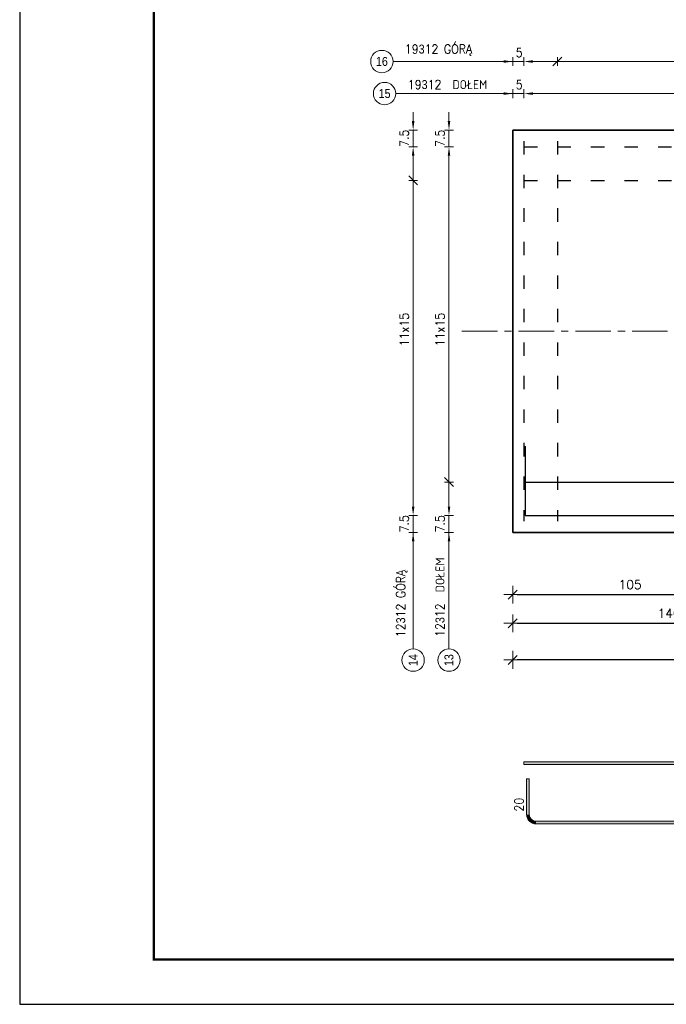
# Model space of a CAD drawing. Extents: x 270429 to 285164, y -113989 to -104075.
# Tile 1 of 14: x 270549 to 273443, y -113989 to -109583. Entities that reach past the tile are written whole.
import ezdxf

# ---------------------------------------------------------------- set-up
doc = ezdxf.new("R2010")
doc.units = 0
doc.header["$LTSCALE"] = 5
doc.header["$MEASUREMENT"] = 0
doc.linetypes.add('ACAD_ISO03W100', pattern=[30, 12, -18])
doc.linetypes.add('CENTER', pattern=[50.8, 31.75, -6.35, 6.35, -6.35])
doc.layers.add('_FORMATKA', color=8, linetype='Continuous', lineweight=15, plot=False)
for name, color, linetype, lineweight in [('_RAMKA', 7, 'Continuous', 35), ('AutoCAD_Structural_Detailing_deskowanie', 2, 'Continuous', 30), ('AutoCAD_Structural_Detailing_opis rozkładu', 7, 'Continuous', 13), ('AutoCAD_Structural_Detailing_pręt wyrzucony', 7, 'Continuous', 13), ('AutoCAD_Structural_Detailing_rozkład powierzchniowy - pręty - dół', 7, 'Continuous', 30), ('AutoCAD_Structural_Detailing_rozkład powierzchniowy - pręty - góra', 7, 'Continuous', 30), ('AutoCAD_Structural_Detailing_symbole graficzne', 7, 'Continuous', 13), ('PS HATCH', 252, 'Continuous', 9), ('PS_DIM', 4, 'Continuous', 13)]:
    doc.layers.add(name, color=color, linetype=linetype, lineweight=lineweight)
doc.layers.add('AutoCAD_Structural_Detailing_kontur płyty', color=163, linetype='Continuous', plot=False)
doc.styles.add('r-gil', font='GIL_____.TTF', dxfattribs={"width": 0.9})
doc.styles.add('r-simplex', font='simplex.shx', dxfattribs={"width": 0.9})
doc.styles.add('styl2M', font='simplex.shx')
doc.dimstyles.new('RBCT DIM 20_M', dxfattribs={"dimtxt": 40, "dimasz": 20, "dimexe": 20, "dimexo": 150, "dimgap": 25, "dimtad": 1, "dimdec": 1, "dimlfac": 0.1, "dimzin": 9, "dimdsep": 46, "dimtxsty": 'styl2M', "dimblk": 'dimznak', "dimcen": 40, "dimse1": 1, "dimse2": 1, "dimclrd": 8, "dimclre": 8, "dimclrt": 4, "dimadec": 0, "dimazin": 0, "dimtfac": 1, "dimtdec": 1, "dimtix": 1, "dimtmove": 2, "dimatfit": 3, "dimldrblk": 'dimznak', "dimfxl": 5, "dimfxlon": 1, "dimarcsym": 0})

# ---------------------------------------------------------------- blocks, each defined once
blk = doc.blocks.new('dimznak')
at = {"color": 0}
for points in [[(-2, 0), (2, 0)], [(0, 2), (0, -2)]]:
    blk.add_lwpolyline(points, dxfattribs=at)
at = {"color": 3}
blk.add_lwpolyline([(1, 1), (-1, -1)], dxfattribs=at)
blk = doc.blocks.new('*D45')
at = {"layer": 'Defpoints', "color": 0, "transparency": 16777216}
for p in [(272755.7, -112095.8), (274155.7, -112095.8), (274155.7, -112284.2)]:
    blk.add_point(p, dxfattribs=at)
at = {"layer": 'PS_DIM', "color": 8, "lineweight": -2, "transparency": 16777216}
blk.add_line((272775.7, -112284.2), (274135.7, -112284.2), dxfattribs=at)
at = {"layer": 'PS_DIM', "color": 8, "lineweight": -2, "transparency": 16777216, "xscale": 20, "yscale": 20, "zscale": 20, "rotation": 180}
blk.add_blockref('dimznak', (272755.7, -112284.2), dxfattribs=at)
at = {"layer": 'PS_DIM', "color": 8, "lineweight": -2, "transparency": 16777216, "xscale": 20, "yscale": 20, "zscale": 20}
blk.add_blockref('dimznak', (274155.7, -112284.2), dxfattribs=at)
at = {"layer": 'PS_DIM', "color": 4, "transparency": 16777216, "insert": (273455.7, -112239.2), "char_height": 40, "attachment_point": 5, "style": 'styl2M', "bg_fill": 3, "box_fill_scale": 1.25, "bg_fill_color": 256, "bg_fill_true_color": 13158600, "bg_fill_transparency": 0}
blk.add_mtext('140', dxfattribs=at)
blk = doc.blocks.new('*D47')
at = {"layer": 'Defpoints', "color": 0, "transparency": 16777216}
for p in [(272755.7, -112095.8), (275555.7, -112095.8), (272755.7, -112447.8)]:
    blk.add_point(p, dxfattribs=at)
at = {"layer": 'PS_DIM', "color": 8, "lineweight": -2, "transparency": 16777216}
blk.add_line((275535.7, -112447.8), (272775.7, -112447.8), dxfattribs=at)
at = {"layer": 'PS_DIM', "color": 8, "lineweight": -2, "transparency": 16777216, "xscale": 20, "yscale": 20, "zscale": 20, "rotation": 180}
blk.add_blockref('dimznak', (272755.7, -112447.8), dxfattribs=at)
at = {"layer": 'PS_DIM', "color": 8, "lineweight": -2, "transparency": 16777216, "xscale": 20, "yscale": 20, "zscale": 20}
blk.add_blockref('dimznak', (275555.7, -112447.8), dxfattribs=at)
at = {"layer": 'PS_DIM', "color": 4, "transparency": 16777216, "insert": (274155.7, -112402.8), "char_height": 40, "attachment_point": 5, "style": 'styl2M', "bg_fill": 3, "box_fill_scale": 1.25, "bg_fill_color": 256, "bg_fill_true_color": 13158600, "bg_fill_transparency": 0}
blk.add_mtext('280', dxfattribs=at)
blk = doc.blocks.new('*D57')
at = {"layer": 'Defpoints', "color": 0, "transparency": 16777216}
for p in [(273805.7, -111177.2), (272755.7, -111877.2), (273805.7, -112155.9)]:
    blk.add_point(p, dxfattribs=at)
at = {"layer": 'PS HATCH', "color": 8, "lineweight": -2, "transparency": 16777216}
blk.add_line((272775.7, -112155.9), (273785.7, -112155.9), dxfattribs=at)
at = {"layer": 'PS HATCH', "color": 8, "lineweight": -2, "transparency": 16777216, "xscale": 20, "yscale": 20, "zscale": 20, "rotation": 180}
blk.add_blockref('dimznak', (272755.7, -112155.9), dxfattribs=at)
at = {"layer": 'PS HATCH', "color": 8, "lineweight": -2, "transparency": 16777216, "xscale": 20, "yscale": 20, "zscale": 20}
blk.add_blockref('dimznak', (273805.7, -112155.9), dxfattribs=at)
at = {"layer": 'PS HATCH', "color": 4, "transparency": 16777216, "insert": (273280.7, -112110.9), "char_height": 40, "attachment_point": 5, "style": 'styl2M'}
blk.add_mtext('105', dxfattribs=at)
blk = doc.blocks.new('*U19')
at = {"layer": '_FORMATKA', "lineweight": -3}
blk.add_lwpolyline([(-700, 0), (0, 0), (0, 420), (-700, 420)], close=True, dxfattribs=at)
at = {"layer": '_RAMKA', "lineweight": -3, "const_width": 0.5}
blk.add_lwpolyline([(-670, 10), (-10, 10), (-10, 410), (-670, 410)], close=True, dxfattribs=at)

msp = doc.modelspace()

# ---------------------------------------------------------------- hatches: boundary and pattern name
at = {"layer": 'AutoCAD_Structural_Detailing_opis rozkładu'}
for points in [[(272755.72, -109770.47), (272715.72, -109764.77), (272715.72, -109776.17)], [(272805.72, -109770.47), (272845.72, -109776.17), (272845.72, -109764.77)], [(272755.72, -109913.95), (272715.72, -109908.25), (272715.72, -109919.65)], [(272805.72, -109913.95), (272845.72, -109919.65), (272845.72, -109908.25)], [(272309.97, -110077.19), (272315.67, -110037.19), (272304.27, -110037.19)], [(272470.43, -110077.19), (272476.13, -110037.19), (272464.73, -110037.19)], [(272309.97, -110152.19), (272304.27, -110192.19), (272315.67, -110192.19)], [(272470.43, -110152.19), (272464.73, -110192.19), (272476.13, -110192.19)], [(272309.97, -111802.19), (272315.67, -111762.19), (272304.27, -111762.19)], [(272470.43, -111802.19), (272476.13, -111762.19), (272464.73, -111762.19)], [(272309.97, -111877.19), (272304.27, -111917.19), (272315.67, -111917.19)], [(272470.43, -111877.19), (272464.73, -111917.19), (272476.13, -111917.19)]]:
    msp.add_hatch(color=8, dxfattribs=at).paths.add_polyline_path(points, flags=0)
at = {"layer": 'AutoCAD_Structural_Detailing_pręt wyrzucony'}
for points in [[(272805.72, -112915.33), (272805.72, -112903.33), (275505.72, -112903.33), (275505.72, -112915.33)], [(272817.72, -112979.64), (272829.72, -112979.64), (272829.72, -113139.64), (272817.72, -113139.64)], [(272859.72, -113181.64), (272859.72, -113169.64), (275475.72, -113169.64), (275475.72, -113181.64)]]:
    msp.add_hatch(color=6, dxfattribs=at).paths.add_polyline_path(points, flags=0)
h = msp.add_hatch(color=6, dxfattribs=at)
edge = h.paths.add_edge_path(flags=0)
edge.add_line((272817.72, -113139.64), (272829.72, -113139.64))
edge.add_arc((272859.72, -113139.64), 30, 180, 270)
edge.add_line((272859.72, -113169.64), (272859.72, -113181.64))
edge.add_arc((272859.72, -113139.64), 42, 180, 270, ccw=False)

# ---------------------------------------------------------------- linework, layer by layer
at = {"layer": 'AutoCAD_Structural_Detailing_deskowanie'}
msp.add_lwpolyline([(275555.72, -111877.19), (275555.72, -110077.19), (272755.72, -110077.19), (272755.72, -111877.19)], close=True, dxfattribs=at)
at = {"layer": 'AutoCAD_Structural_Detailing_kontur płyty', "color": 0}
for p, q in [((272755.72, -110077.19), (275555.72, -110077.19)), ((272755.72, -111877.19), (272755.72, -110077.19)), ((272755.72, -110077.19), (275555.72, -110077.19)), ((272755.72, -111877.19), (272755.72, -110077.19)), ((275555.72, -111877.19), (272755.72, -111877.19)), ((275555.72, -111877.19), (272755.72, -111877.19))]:
    msp.add_line(p, q, dxfattribs=at)
at = {"layer": 'AutoCAD_Structural_Detailing_opis rozkładu', "color": 8}
for p, q in [((272220.04, -109770.47), (272755.72, -109770.47)), ((272675.72, -109770.47), (272715.72, -109770.47)), ((272755.72, -109750.47), (272755.72, -109790.47)), ((272805.72, -109770.47), (272755.72, -109770.47)), ((272805.72, -109750.47), (272805.72, -109790.47)), ((272955.72, -109770.47), (272845.72, -109770.47)), ((272955.72, -109750.47), (272955.72, -109790.47)), ((273105.72, -109770.47), (272955.72, -109770.47)), ((273255.72, -109770.47), (273105.72, -109770.47)), ((273405.72, -109770.47), (273255.72, -109770.47)), ((273555.72, -109770.47), (273405.72, -109770.47)), ((272232.22, -109913.95), (272755.72, -109913.95)), ((272675.72, -109913.95), (272715.72, -109913.95)), ((272755.72, -109893.95), (272755.72, -109933.95)), ((272805.72, -109913.95), (272755.72, -109913.95)), ((272805.72, -109893.95), (272805.72, -109933.95)), ((272955.72, -109913.95), (272845.72, -109913.95)), ((273105.72, -109913.95), (272955.72, -109913.95)), ((273255.72, -109913.95), (273105.72, -109913.95)), ((273405.72, -109913.95), (273255.72, -109913.95)), ((273555.72, -109913.95), (273405.72, -109913.95)), ((272309.97, -109997.19), (272309.97, -110037.19)), ((272470.43, -109997.19), (272470.43, -110037.19)), ((272329.97, -110077.19), (272289.97, -110077.19)), ((272309.97, -110152.19), (272309.97, -110077.19)), ((272490.43, -110077.19), (272450.43, -110077.19)), ((272470.43, -110152.19), (272470.43, -110077.19)), ((272289.97, -110152.19), (272329.97, -110152.19)), ((272450.43, -110152.19), (272490.43, -110152.19)), ((272309.97, -110302.19), (272309.97, -110192.19)), ((272470.43, -110302.19), (272470.43, -110192.19)), ((272289.97, -110302.19), (272329.97, -110302.19)), ((272309.97, -110452.19), (272309.97, -110302.19)), ((272470.43, -110452.19), (272470.43, -110302.19)), ((272309.97, -110602.19), (272309.97, -110452.19)), ((272470.43, -110602.19), (272470.43, -110452.19)), ((272309.97, -110752.19), (272309.97, -110602.19)), ((272470.43, -110752.19), (272470.43, -110602.19)), ((272309.97, -110902.19), (272309.97, -110752.19)), ((272470.43, -110902.19), (272470.43, -110752.19)), ((272309.97, -110977.19), (272309.97, -110902.19)), ((272470.43, -110977.19), (272470.43, -110902.19)), ((272309.97, -110977.19), (272309.97, -111052.19)), ((272470.43, -110977.19), (272470.43, -111052.19)), ((272309.97, -111052.19), (272309.97, -111202.19)), ((272470.43, -111052.19), (272470.43, -111202.19)), ((272309.97, -111202.19), (272309.97, -111352.19)), ((272470.43, -111202.19), (272470.43, -111352.19)), ((272309.97, -111352.19), (272309.97, -111502.19)), ((272470.43, -111352.19), (272470.43, -111502.19)), ((272309.97, -111502.19), (272309.97, -111652.19)), ((272470.43, -111502.19), (272470.43, -111652.19)), ((272309.97, -111652.19), (272309.97, -111762.19)), ((272450.43, -111652.19), (272490.43, -111652.19)), ((272470.43, -111652.19), (272470.43, -111762.19)), ((272289.97, -111802.19), (272329.97, -111802.19)), ((272309.97, -111802.19), (272309.97, -111877.19)), ((272450.43, -111802.19), (272490.43, -111802.19)), ((272470.43, -111802.19), (272470.43, -111877.19)), ((272329.97, -111877.19), (272289.97, -111877.19)), ((272309.97, -112398.93), (272309.97, -111877.19)), ((272490.43, -111877.19), (272450.43, -111877.19)), ((272470.43, -112398.93), (272470.43, -111877.19)), ((272309.97, -111957.19), (272309.97, -111917.19)), ((272470.43, -111957.19), (272470.43, -111917.19))]:
    msp.add_line(p, q, dxfattribs=at)
at = {"layer": 'AutoCAD_Structural_Detailing_opis rozkładu', "color": 8, "lineweight": -2}
for p, q in [((272975.72, -109750.47), (272935.72, -109790.47)), ((272329.97, -110322.19), (272289.97, -110282.19)), ((272450.43, -111632.19), (272490.43, -111672.19))]:
    msp.add_line(p, q, dxfattribs=at)
at = {"layer": 'AutoCAD_Structural_Detailing_opis rozkładu', "color": 8, "lineweight": 18}
for centre in [(272170.04, -109770.47), (272182.22, -109913.95), (272309.97, -112448.93), (272470.43, -112448.93)]:
    msp.add_circle(centre, 50, dxfattribs=at)
at = {"layer": 'AutoCAD_Structural_Detailing_pręt wyrzucony', "color": 6}
for p, q in [((272805.72, -112903.33), (275505.72, -112903.33)), ((272805.72, -112903.33), (272805.72, -112915.33)), ((272805.72, -112915.33), (275505.72, -112915.33)), ((272817.72, -112979.64), (272817.72, -113139.64)), ((272829.72, -112979.64), (272817.72, -112979.64)), ((272829.72, -112979.64), (272829.72, -113139.64)), ((272859.72, -113169.64), (275475.72, -113169.64)), ((272859.72, -113181.64), (275475.72, -113181.64))]:
    msp.add_line(p, q, dxfattribs=at)
for radius in [42, 30]:
    msp.add_arc((272859.72, -113139.64), radius, 180, 270, dxfattribs=at)
at = {"layer": 'AutoCAD_Structural_Detailing_rozkład powierzchniowy - pręty - dół', "color": 31}
for p, q in [((272811.72, -111492.19), (272811.72, -111652.19)), ((272811.72, -111642.19), (272811.72, -111802.19)), ((272811.72, -111652.19), (275499.72, -111652.19)), ((272811.72, -111802.19), (275499.72, -111802.19))]:
    msp.add_line(p, q, dxfattribs=at)
at = {"layer": 'AutoCAD_Structural_Detailing_rozkład powierzchniowy - pręty - góra', "color": 31, "linetype": 'ACAD_ISO03W100'}
for p, q in [((272805.72, -110127.19), (272805.72, -111827.19)), ((272955.72, -110127.19), (272955.72, -111827.19)), ((272805.72, -110152.19), (275505.72, -110152.19)), ((272805.72, -110302.19), (275505.72, -110302.19))]:
    msp.add_line(p, q, dxfattribs=at)
at = {"layer": 'AutoCAD_Structural_Detailing_symbole graficzne', "color": 5, "linetype": 'CENTER'}
msp.add_line((272527.97, -110977.19), (275641.67, -110977.19), dxfattribs=at)

# ---------------------------------------------------------------- texts
at = {"layer": 'AutoCAD_Structural_Detailing_opis rozkładu', "color": 3, "char_height": 40}
for s, insert, attachment_point, style in [('19\\Fdiam;3\\Fsimplex.shx;12 GÓRĄ', (272423.47, -109719.51), 5, 'r-simplex'), ('5', (272768.72, -109750.47), 7, 'r-simplex'), ('16', (272170.04, -109770.47), 5, 'r-gil'), ('19\\Fdiam;3\\Fsimplex.shx;12  DOŁEM', (272463.93, -109873.95), 5, 'r-simplex'), ('5', (272768.72, -109893.95), 7, 'r-simplex'), ('15', (272182.22, -109913.95), 5, 'r-gil')]:
    msp.add_mtext(s, dxfattribs=dict(at, insert=insert, attachment_point=attachment_point, style=style))
at = {"layer": 'AutoCAD_Structural_Detailing_opis rozkładu', "color": 3, "char_height": 40, "rotation": 90}
for s, insert, attachment_point, style in [('7.5', (272289.97, -110152.4), 7, 'r-simplex'), ('7.5', (272450.43, -110152.4), 7, 'r-simplex'), ('11x15', (272289.97, -111044.9), 7, 'r-simplex'), ('11x15', (272450.43, -111044.9), 7, 'r-simplex'), ('7.5', (272289.97, -111877.4), 7, 'r-simplex'), ('7.5', (272450.43, -111877.4), 7, 'r-simplex'), ('12\\Fdiam;3\\Fsimplex.shx;12  DOŁEM', (272430.43, -112167.22), 5, 'r-simplex'), ('12\\Fdiam;3\\Fsimplex.shx;12 GÓRĄ', (272259.02, -112195.51), 5, 'r-simplex'), ('14', (272309.97, -112448.93), 5, 'r-gil'), ('13', (272470.43, -112448.93), 5, 'r-gil')]:
    msp.add_mtext(s, dxfattribs=dict(at, insert=insert, attachment_point=attachment_point, style=style))
at = {"layer": 'AutoCAD_Structural_Detailing_pręt wyrzucony', "color": 4, "insert": (272783.72, -113095.64), "char_height": 40, "attachment_point": 5, "rotation": 90, "style": 'r-simplex'}
msp.add_mtext('20', dxfattribs=at)

# ---------------------------------------------------------------- dimensions: what is measured, and where the dimension line sits
at = {"layer": 'PS_DIM'}
dim = msp.add_linear_dim(base=(274155.72, -112284.18), p1=(272755.72, -112095.82), p2=(274155.72, -112095.82), dimstyle='RBCT DIM 20_M', override={"dimtfill": 1}, dxfattribs=at)
dim.commit()
dim.dimension.update_dxf_attribs({"geometry": '*D45', "text_midpoint": (273455.72, -112239.18)})

# ---------------------------------------------------------------- next in the draw order: dimensions: what is measured, and where the dimension line sits
dim = msp.add_linear_dim(base=(272755.72, -112447.76), p1=(275555.72, -112095.82), p2=(272755.72, -112095.82), dimstyle='RBCT DIM 20_M', override={"dimtfill": 1}, dxfattribs=at)
dim.commit()
dim.dimension.update_dxf_attribs({"geometry": '*D47', "text_midpoint": (274155.72, -112402.76)})

# ---------------------------------------------------------------- next in the draw order: block references
at = {"layer": 'PS_DIM', "xscale": 20, "yscale": 20, "zscale": 20}
msp.add_blockref('*U19', (284549.34, -113988.82), dxfattribs=at)

# ---------------------------------------------------------------- next in the draw order: dimensions: what is measured, and where the dimension line sits
at = {"layer": 'PS HATCH'}
dim = msp.add_linear_dim(base=(273805.72, -112155.89), p1=(272755.72, -111877.19), p2=(273805.72, -111177.19), dimstyle='RBCT DIM 20_M', dxfattribs=at)
dim.commit()
dim.dimension.update_dxf_attribs({"geometry": '*D57', "text_midpoint": (273280.72, -112110.89)})

doc.saveas('drawing.dxf')
